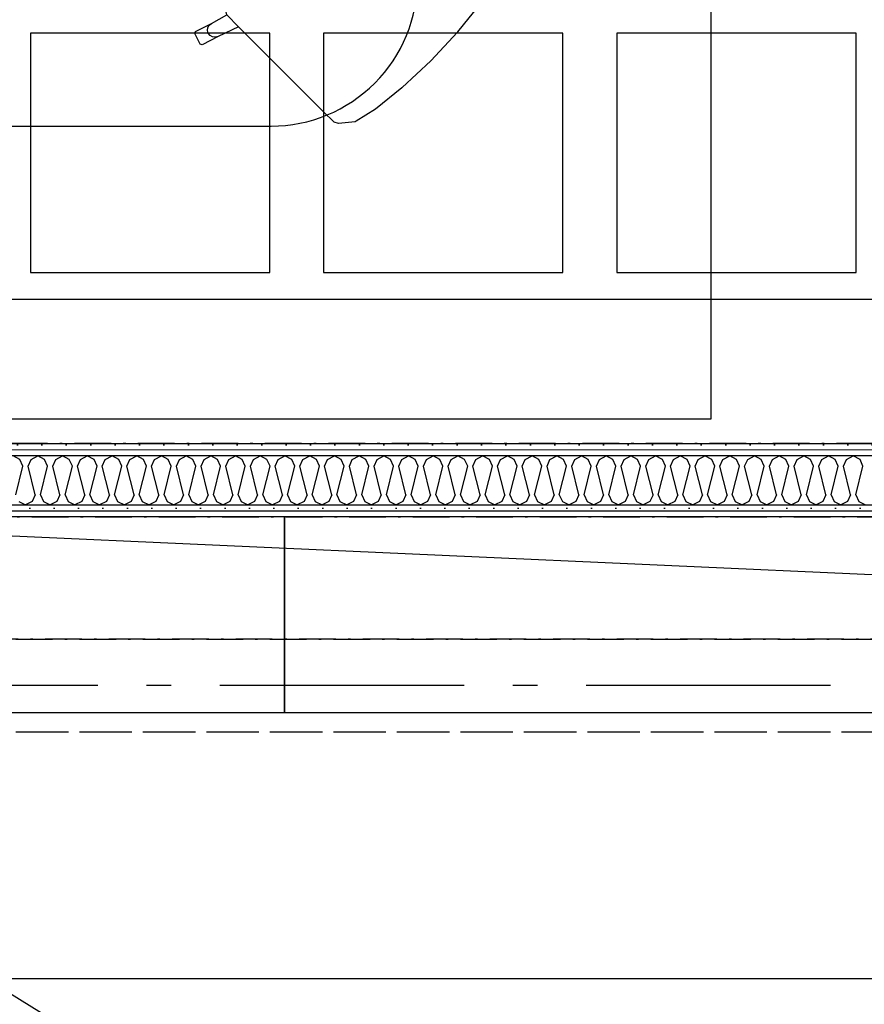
# Model space of a CAD drawing. Header units: millimetres. Extents: x -117798 to 93698, y -182207 to 252400.
# Tile 225 of 256: x -74120 to -72391, y -9069 to -7054. Entities that reach past the tile are written whole.
import ezdxf
from ezdxf.enums import TextEntityAlignment as Align

# ---------------------------------------------------------------- set-up
doc = ezdxf.new("R2010")
doc.units = ezdxf.units.MM
doc.header["$LTSCALE"] = 0.5
doc.header["$MEASUREMENT"] = 0
for name, pattern in [('Akselinje', [1500, 1000, -200, 100, -200]), ('Over snittplan', [260, 150, -50, 10, -50]), ('PLINE', [0]), ('Prikk & stiplet', [1340.555525, 705.555534, -352.777767, 0, -282.222223])]:
    doc.linetypes.add(name, pattern=pattern)
for name, color, linetype in [('223- Bjelker', 7, 'Continuous'), ('242- Ikke-bærende innervegger (Skravur)(Nye konstruksjoner)', 7, 'Continuous'), ('242- Ikke-bærende innervegger(Nye konstruksjoner)', 7, 'Continuous'), ('256- Faste himlinger og overflatebehandling(Nye konstruksjoner)', 7, 'Continuous'), ('68-- Inventar (løst)(Nye konstruksjoner)', 7, 'Continuous'), ('82-- Modullinjer', 7, 'Continuous'), ('852- Snittmarkør', 7, 'Continuous'), ('862- M___Nettoareal(Nye konstruksjoner)', 7, 'Continuous'), ('862- M___Nettoareal(Polylinje)(Nye konstruksjoner)', 7, 'Continuous'), ('862- M___Nettoareal(Tekst)(Nye konstruksjoner)', 7, 'Continuous')]:
    doc.layers.add(name, color=color, linetype=linetype)
doc.layers.add('236- Innvendig kledning og overflate(Nye konstruksjoner)', color=7, linetype='Continuous', lineweight=0)
doc.styles.add('GENERATED_STYLE_1', font='arial.ttf')
doc.styles.add('GENERATED_STYLE_4', font='arial.ttf')
pattern_1 = [(180, (0, 0), (0, 86.60254), [0, -50]), (180, (-25, -43.3), (0, 86.60254), [0, -50])]

# ---------------------------------------------------------------- blocks, each defined once
blk = doc.blocks.new('Ass. rektor_A-206_7', base_point=(-72363.5, -6335.8))
at = {"layer": '862- M___Nettoareal(Polylinje)(Nye konstruksjoner)', "linetype": 'PLINE', "flags": 128}
blk.add_lwpolyline([(-75005.7, -4916.9), (-75005.7, -7921.9), (-70943.2, -7921.9), (-70943.2, -4891.9), (-74818.2, -4891.9), (-74818.2, -4916.9)], close=True, dxfattribs=at)
at = {"layer": '862- M___Nettoareal(Tekst)(Nye konstruksjoner)', "style": 'GENERATED_STYLE_1'}
for tag, height, p in [('DUMMY_862', 150, (-71387.7, -5657.8)), ('ROOM_NAME', 150, (-71387.7, -6675.1)), ('DUMMY_861', 100, (-71544.9, -6274.9)), ('ROOM_NUMBER', 100, (-71544.9, -6663.7)), ('DUMMY_863', 100, (-71152, -6640.9))]:
    blk.add_attdef(tag, text='', height=height, rotation=90, dxfattribs=at).set_placement(p, align=Align.TOP_LEFT)
blk = doc.blocks.new('Rektor_A-205_21', base_point=(-72026, -9444.1))
at = {"layer": '862- M___Nettoareal(Polylinje)(Nye konstruksjoner)', "linetype": 'PLINE', "flags": 128}
blk.add_lwpolyline([(-75005.7, -8071.9), (-75005.7, -8316.9), (-74818.2, -8316.9), (-74818.2, -8516.9), (-75005.7, -8516.9), (-75005.7, -11916.9), (-74818.2, -11916.9), (-74818.2, -11954.4), (-69443.2, -11954.4), (-69443.2, -8071.9)], close=True, dxfattribs=at)
at = {"layer": '862- M___Nettoareal(Tekst)(Nye konstruksjoner)', "style": 'GENERATED_STYLE_1'}
for tag, height, p in [('DUMMY_862', 150, (-72143.9, -9141.2)), ('ROOM_NAME', 150, (-72143.9, -9781.4)), ('DUMMY_861', 100, (-72301, -9381.1)), ('ROOM_NUMBER', 100, (-72301, -9769.9)), ('DUMMY_863', 100, (-71908.2, -9747.1))]:
    blk.add_attdef(tag, text='', height=height, rotation=90, dxfattribs=at).set_placement(p, align=Align.TOP_LEFT)
blk = doc.blocks.new('*X475')
at = {"layer": '242- Ikke-bærende innervegger (Skravur)(Nye konstruksjoner)', "linetype": 'PLINE'}
for p, q in [((-74119.9, -7954.6), (-74133.8, -7946.9)), ((-74113.8, -7968.2), (-74119.9, -7954.6)), ((-74103.2, -7968.2), (-74097, -7954.6)), ((-74097, -7954.6), (-74083.2, -7946.9)), ((-74069.4, -7954.6), (-74083.2, -7946.9)), ((-74063.2, -7968.2), (-74069.4, -7954.6)), ((-74052.6, -7968.2), (-74046.4, -7954.6)), ((-74046.4, -7954.6), (-74032.6, -7946.9)), ((-74018.8, -7954.6), (-74032.6, -7946.9)), ((-74012.6, -7968.2), (-74018.8, -7954.6)), ((-74002, -7968.2), (-73995.8, -7954.6)), ((-73995.8, -7954.6), (-73982, -7946.9)), ((-73968.2, -7954.6), (-73982, -7946.9)), ((-73962, -7968.2), (-73968.2, -7954.6)), ((-73951.4, -7968.2), (-73945.2, -7954.6)), ((-73945.2, -7954.6), (-73931.4, -7946.9)), ((-73917.6, -7954.6), (-73931.4, -7946.9)), ((-73911.4, -7968.2), (-73917.6, -7954.6)), ((-73900.8, -7968.2), (-73894.6, -7954.6)), ((-73894.6, -7954.6), (-73880.8, -7946.9)), ((-73867, -7954.6), (-73880.8, -7946.9)), ((-73860.9, -7968.2), (-73867, -7954.6)), ((-73850.2, -7968.2), (-73844.1, -7954.6)), ((-73844.1, -7954.6), (-73830.2, -7946.9)), ((-73816.4, -7954.6), (-73830.2, -7946.9)), ((-73810.3, -7968.2), (-73816.4, -7954.6)), ((-73799.6, -7968.2), (-73793.5, -7954.6)), ((-73793.5, -7954.6), (-73779.7, -7946.9)), ((-73765.8, -7954.6), (-73779.7, -7946.9)), ((-73759.7, -7968.2), (-73765.8, -7954.6)), ((-73749.1, -7968.2), (-73742.9, -7954.6)), ((-73742.9, -7954.6), (-73729.1, -7946.9)), ((-73715.3, -7954.6), (-73729.1, -7946.9)), ((-73709.1, -7968.2), (-73715.3, -7954.6)), ((-73698.5, -7968.2), (-73692.3, -7954.6)), ((-73692.3, -7954.6), (-73678.5, -7946.9)), ((-73664.7, -7954.6), (-73678.5, -7946.9)), ((-73658.5, -7968.2), (-73664.7, -7954.6)), ((-73647.9, -7968.2), (-73641.7, -7954.6)), ((-73641.7, -7954.6), (-73627.9, -7946.9)), ((-73614.1, -7954.6), (-73627.9, -7946.9)), ((-73607.9, -7968.2), (-73614.1, -7954.6)), ((-73597.3, -7968.2), (-73591.1, -7954.6)), ((-73591.1, -7954.6), (-73577.3, -7946.9)), ((-73563.5, -7954.6), (-73577.3, -7946.9)), ((-73557.3, -7968.2), (-73563.5, -7954.6)), ((-73546.7, -7968.2), (-73540.5, -7954.6)), ((-73540.5, -7954.6), (-73526.7, -7946.9)), ((-73512.9, -7954.6), (-73526.7, -7946.9)), ((-73506.7, -7968.2), (-73512.9, -7954.6)), ((-73496.1, -7968.2), (-73490, -7954.6)), ((-73490, -7954.6), (-73476.1, -7946.9)), ((-73462.3, -7954.6), (-73476.1, -7946.9)), ((-73456.2, -7968.2), (-73462.3, -7954.6)), ((-73445.5, -7968.2), (-73439.4, -7954.6)), ((-73439.4, -7954.6), (-73425.6, -7946.9)), ((-73411.7, -7954.6), (-73425.6, -7946.9)), ((-73405.6, -7968.2), (-73411.7, -7954.6)), ((-73394.9, -7968.2), (-73388.8, -7954.6)), ((-73388.8, -7954.6), (-73375, -7946.9)), ((-73361.2, -7954.6), (-73375, -7946.9)), ((-73355, -7968.2), (-73361.2, -7954.6)), ((-73344.4, -7968.2), (-73338.2, -7954.6)), ((-73338.2, -7954.6), (-73324.4, -7946.9)), ((-73310.6, -7954.6), (-73324.4, -7946.9)), ((-73304.4, -7968.2), (-73310.6, -7954.6)), ((-73293.8, -7968.2), (-73287.6, -7954.6)), ((-73287.6, -7954.6), (-73273.8, -7946.9)), ((-73260, -7954.6), (-73273.8, -7946.9)), ((-73253.8, -7968.2), (-73260, -7954.6)), ((-73243.2, -7968.2), (-73237, -7954.6)), ((-73237, -7954.6), (-73223.2, -7946.9)), ((-73209.4, -7954.6), (-73223.2, -7946.9)), ((-73203.2, -7968.2), (-73209.4, -7954.6)), ((-73192.6, -7968.2), (-73186.4, -7954.6)), ((-73186.4, -7954.6), (-73172.6, -7946.9)), ((-73158.8, -7954.6), (-73172.6, -7946.9)), ((-73152.6, -7968.2), (-73158.8, -7954.6)), ((-73142, -7968.2), (-73135.9, -7954.6)), ((-73135.9, -7954.6), (-73122, -7946.9)), ((-73108.2, -7954.6), (-73122, -7946.9)), ((-73102.1, -7968.2), (-73108.2, -7954.6)), ((-73091.4, -7968.2), (-73085.3, -7954.6)), ((-73085.3, -7954.6), (-73071.5, -7946.9)), ((-73057.6, -7954.6), (-73071.5, -7946.9)), ((-73051.5, -7968.2), (-73057.6, -7954.6)), ((-73040.8, -7968.2), (-73034.7, -7954.6)), ((-73034.7, -7954.6), (-73020.9, -7946.9)), ((-73007.1, -7954.6), (-73020.9, -7946.9)), ((-73000.9, -7968.2), (-73007.1, -7954.6)), ((-72990.3, -7968.2), (-72984.1, -7954.6)), ((-72984.1, -7954.6), (-72970.3, -7946.9)), ((-72956.5, -7954.6), (-72970.3, -7946.9)), ((-72950.3, -7968.2), (-72956.5, -7954.6)), ((-72939.7, -7968.2), (-72933.5, -7954.6)), ((-72933.5, -7954.6), (-72919.7, -7946.9)), ((-72905.9, -7954.6), (-72919.7, -7946.9)), ((-72899.7, -7968.2), (-72905.9, -7954.6)), ((-72889.1, -7968.2), (-72882.9, -7954.6)), ((-72882.9, -7954.6), (-72869.1, -7946.9)), ((-72855.3, -7954.6), (-72869.1, -7946.9)), ((-72849.1, -7968.2), (-72855.3, -7954.6)), ((-72838.5, -7968.2), (-72832.3, -7954.6)), ((-72832.3, -7954.6), (-72818.5, -7946.9)), ((-72804.7, -7954.6), (-72818.5, -7946.9)), ((-72798.5, -7968.2), (-72804.7, -7954.6)), ((-72787.9, -7968.2), (-72781.8, -7954.6)), ((-72781.8, -7954.6), (-72767.9, -7946.9)), ((-72754.1, -7954.6), (-72767.9, -7946.9)), ((-72748, -7968.2), (-72754.1, -7954.6)), ((-72737.3, -7968.2), (-72731.2, -7954.6)), ((-72731.2, -7954.6), (-72717.4, -7946.9)), ((-72703.5, -7954.6), (-72717.4, -7946.9)), ((-72697.4, -7968.2), (-72703.5, -7954.6)), ((-72686.7, -7968.2), (-72680.6, -7954.6)), ((-72680.6, -7954.6), (-72666.8, -7946.9)), ((-72653, -7954.6), (-72666.8, -7946.9)), ((-72646.8, -7968.2), (-72653, -7954.6)), ((-72636.2, -7968.2), (-72630, -7954.6)), ((-72630, -7954.6), (-72616.2, -7946.9)), ((-72602.4, -7954.6), (-72616.2, -7946.9)), ((-72596.2, -7968.2), (-72602.4, -7954.6)), ((-72585.6, -7968.2), (-72579.4, -7954.6)), ((-72579.4, -7954.6), (-72565.6, -7946.9)), ((-72551.8, -7954.6), (-72565.6, -7946.9)), ((-72545.6, -7968.2), (-72551.8, -7954.6)), ((-72535, -7968.2), (-72528.8, -7954.6)), ((-72528.8, -7954.6), (-72515, -7946.9)), ((-72501.2, -7954.6), (-72515, -7946.9)), ((-72495, -7968.2), (-72501.2, -7954.6)), ((-72484.4, -7968.2), (-72478.2, -7954.6)), ((-72478.2, -7954.6), (-72464.4, -7946.9)), ((-72450.6, -7954.6), (-72464.4, -7946.9)), ((-72444.4, -7968.2), (-72450.6, -7954.6)), ((-72433.8, -7968.2), (-72427.7, -7954.6)), ((-72427.7, -7954.6), (-72413.8, -7946.9)), ((-72400, -7954.6), (-72413.8, -7946.9)), ((-72393.9, -7968.2), (-72400, -7954.6)), ((-74128.4, -8026.8), (-74113.8, -7968.2)), ((-74088.5, -8026.8), (-74103.2, -7968.2)), ((-74077.9, -8026.8), (-74063.2, -7968.2)), ((-74037.9, -8026.8), (-74052.6, -7968.2)), ((-74027.3, -8026.8), (-74012.6, -7968.2)), ((-73987.3, -8026.8), (-74002, -7968.2)), ((-73976.7, -8026.8), (-73962, -7968.2)), ((-73936.7, -8026.8), (-73951.4, -7968.2)), ((-73926.1, -8026.8), (-73911.4, -7968.2)), ((-73886.1, -8026.8), (-73900.8, -7968.2)), ((-73875.5, -8026.8), (-73860.9, -7968.2)), ((-73835.6, -8026.8), (-73850.2, -7968.2)), ((-73824.9, -8026.8), (-73810.3, -7968.2)), ((-73785, -8026.8), (-73799.6, -7968.2)), ((-73774.3, -8026.8), (-73759.7, -7968.2)), ((-73734.4, -8026.8), (-73749.1, -7968.2)), ((-73723.8, -8026.8), (-73709.1, -7968.2)), ((-73683.8, -8026.8), (-73698.5, -7968.2)), ((-73673.2, -8026.8), (-73658.5, -7968.2)), ((-73633.2, -8026.8), (-73647.9, -7968.2)), ((-73622.6, -8026.8), (-73607.9, -7968.2)), ((-73582.6, -8026.8), (-73597.3, -7968.2)), ((-73572, -8026.8), (-73557.3, -7968.2)), ((-73532, -8026.8), (-73546.7, -7968.2)), ((-73521.4, -8026.8), (-73506.7, -7968.2)), ((-73481.5, -8026.8), (-73496.1, -7968.2)), ((-73470.8, -8026.8), (-73456.2, -7968.2)), ((-73430.9, -8026.8), (-73445.5, -7968.2)), ((-73420.2, -8026.8), (-73405.6, -7968.2)), ((-73380.3, -8026.8), (-73394.9, -7968.2)), ((-73369.7, -8026.8), (-73355, -7968.2)), ((-73329.7, -8026.8), (-73344.4, -7968.2)), ((-73319.1, -8026.8), (-73304.4, -7968.2)), ((-73279.1, -8026.8), (-73293.8, -7968.2)), ((-73268.5, -8026.8), (-73253.8, -7968.2)), ((-73228.5, -8026.8), (-73243.2, -7968.2)), ((-73217.9, -8026.8), (-73203.2, -7968.2)), ((-73177.9, -8026.8), (-73192.6, -7968.2)), ((-73167.3, -8026.8), (-73152.6, -7968.2)), ((-73127.4, -8026.8), (-73142, -7968.2)), ((-73116.7, -8026.8), (-73102.1, -7968.2)), ((-73076.8, -8026.8), (-73091.4, -7968.2)), ((-73066.1, -8026.8), (-73051.5, -7968.2)), ((-73026.2, -8026.8), (-73040.8, -7968.2)), ((-73015.6, -8026.8), (-73000.9, -7968.2)), ((-72975.6, -8026.8), (-72990.3, -7968.2)), ((-72965, -8026.8), (-72950.3, -7968.2)), ((-72925, -8026.8), (-72939.7, -7968.2)), ((-72914.4, -8026.8), (-72899.7, -7968.2)), ((-72874.4, -8026.8), (-72889.1, -7968.2)), ((-72863.8, -8026.8), (-72849.1, -7968.2)), ((-72823.8, -8026.8), (-72838.5, -7968.2)), ((-72813.2, -8026.8), (-72798.5, -7968.2)), ((-72773.3, -8026.8), (-72787.9, -7968.2)), ((-72762.6, -8026.8), (-72748, -7968.2)), ((-72722.7, -8026.8), (-72737.3, -7968.2)), ((-72712, -8026.8), (-72697.4, -7968.2)), ((-72672.1, -8026.8), (-72686.7, -7968.2)), ((-72661.5, -8026.8), (-72646.8, -7968.2)), ((-72621.5, -8026.8), (-72636.2, -7968.2)), ((-72610.9, -8026.8), (-72596.2, -7968.2)), ((-72570.9, -8026.8), (-72585.6, -7968.2)), ((-72560.3, -8026.8), (-72545.6, -7968.2)), ((-72520.3, -8026.8), (-72535, -7968.2)), ((-72509.7, -8026.8), (-72495, -7968.2)), ((-72469.7, -8026.8), (-72484.4, -7968.2)), ((-72459.1, -8026.8), (-72444.4, -7968.2)), ((-72419.2, -8026.8), (-72433.8, -7968.2)), ((-72408.5, -8026.8), (-72393.9, -7968.2)), ((-74122.3, -8040.4), (-74108.5, -8046.9)), ((-74094.7, -8040.4), (-74108.5, -8046.9)), ((-74088.5, -8026.8), (-74094.7, -8040.4)), ((-74077.9, -8026.8), (-74071.7, -8040.4)), ((-74071.7, -8040.4), (-74057.9, -8046.9)), ((-74044.1, -8040.4), (-74057.9, -8046.9)), ((-74037.9, -8026.8), (-74044.1, -8040.4)), ((-74027.3, -8026.8), (-74021.1, -8040.4)), ((-74021.1, -8040.4), (-74007.3, -8046.9)), ((-73993.5, -8040.4), (-74007.3, -8046.9)), ((-73987.3, -8026.8), (-73993.5, -8040.4)), ((-73976.7, -8026.8), (-73970.5, -8040.4)), ((-73970.5, -8040.4), (-73956.7, -8046.9)), ((-73942.9, -8040.4), (-73956.7, -8046.9)), ((-73936.7, -8026.8), (-73942.9, -8040.4)), ((-73926.1, -8026.8), (-73919.9, -8040.4)), ((-73919.9, -8040.4), (-73906.1, -8046.9)), ((-73892.3, -8040.4), (-73906.1, -8046.9)), ((-73886.1, -8026.8), (-73892.3, -8040.4)), ((-73875.5, -8026.8), (-73869.4, -8040.4)), ((-73869.4, -8040.4), (-73855.5, -8046.9)), ((-73841.7, -8040.4), (-73855.5, -8046.9)), ((-73835.6, -8026.8), (-73841.7, -8040.4)), ((-73824.9, -8026.8), (-73818.8, -8040.4)), ((-73818.8, -8040.4), (-73805, -8046.9)), ((-73791.1, -8040.4), (-73805, -8046.9)), ((-73785, -8026.8), (-73791.1, -8040.4)), ((-73774.3, -8026.8), (-73768.2, -8040.4)), ((-73768.2, -8040.4), (-73754.4, -8046.9)), ((-73740.6, -8040.4), (-73754.4, -8046.9)), ((-73734.4, -8026.8), (-73740.6, -8040.4)), ((-73723.8, -8026.8), (-73717.6, -8040.4)), ((-73717.6, -8040.4), (-73703.8, -8046.9)), ((-73690, -8040.4), (-73703.8, -8046.9)), ((-73683.8, -8026.8), (-73690, -8040.4)), ((-73673.2, -8026.8), (-73667, -8040.4)), ((-73667, -8040.4), (-73653.2, -8046.9)), ((-73639.4, -8040.4), (-73653.2, -8046.9)), ((-73633.2, -8026.8), (-73639.4, -8040.4)), ((-73622.6, -8026.8), (-73616.4, -8040.4)), ((-73616.4, -8040.4), (-73602.6, -8046.9)), ((-73588.8, -8040.4), (-73602.6, -8046.9)), ((-73582.6, -8026.8), (-73588.8, -8040.4)), ((-73572, -8026.8), (-73565.8, -8040.4)), ((-73565.8, -8040.4), (-73552, -8046.9)), ((-73538.2, -8040.4), (-73552, -8046.9)), ((-73532, -8026.8), (-73538.2, -8040.4)), ((-73521.4, -8026.8), (-73515.2, -8040.4)), ((-73515.2, -8040.4), (-73501.4, -8046.9)), ((-73487.6, -8040.4), (-73501.4, -8046.9)), ((-73481.5, -8026.8), (-73487.6, -8040.4)), ((-73470.8, -8026.8), (-73464.7, -8040.4)), ((-73464.7, -8040.4), (-73450.8, -8046.9)), ((-73437, -8040.4), (-73450.8, -8046.9)), ((-73430.9, -8026.8), (-73437, -8040.4)), ((-73420.2, -8026.8), (-73414.1, -8040.4)), ((-73414.1, -8040.4), (-73400.3, -8046.9)), ((-73386.4, -8040.4), (-73400.3, -8046.9)), ((-73380.3, -8026.8), (-73386.4, -8040.4)), ((-73369.7, -8026.8), (-73363.5, -8040.4)), ((-73363.5, -8040.4), (-73349.7, -8046.9)), ((-73335.9, -8040.4), (-73349.7, -8046.9)), ((-73329.7, -8026.8), (-73335.9, -8040.4)), ((-73319.1, -8026.8), (-73312.9, -8040.4)), ((-73312.9, -8040.4), (-73299.1, -8046.9)), ((-73285.3, -8040.4), (-73299.1, -8046.9)), ((-73279.1, -8026.8), (-73285.3, -8040.4)), ((-73268.5, -8026.8), (-73262.3, -8040.4)), ((-73262.3, -8040.4), (-73248.5, -8046.9)), ((-73234.7, -8040.4), (-73248.5, -8046.9)), ((-73228.5, -8026.8), (-73234.7, -8040.4)), ((-73217.9, -8026.8), (-73211.7, -8040.4)), ((-73211.7, -8040.4), (-73197.9, -8046.9)), ((-73184.1, -8040.4), (-73197.9, -8046.9)), ((-73177.9, -8026.8), (-73184.1, -8040.4)), ((-73167.3, -8026.8), (-73161.1, -8040.4)), ((-73161.1, -8040.4), (-73147.3, -8046.9)), ((-73133.5, -8040.4), (-73147.3, -8046.9)), ((-73127.4, -8026.8), (-73133.5, -8040.4)), ((-73116.7, -8026.8), (-73110.6, -8040.4)), ((-73110.6, -8040.4), (-73096.7, -8046.9)), ((-73082.9, -8040.4), (-73096.7, -8046.9)), ((-73076.8, -8026.8), (-73082.9, -8040.4)), ((-73066.1, -8026.8), (-73060, -8040.4)), ((-73060, -8040.4), (-73046.2, -8046.9)), ((-73032.3, -8040.4), (-73046.2, -8046.9)), ((-73026.2, -8026.8), (-73032.3, -8040.4)), ((-73015.6, -8026.8), (-73009.4, -8040.4)), ((-73009.4, -8040.4), (-72995.6, -8046.9)), ((-72981.8, -8040.4), (-72995.6, -8046.9)), ((-72975.6, -8026.8), (-72981.8, -8040.4)), ((-72965, -8026.8), (-72958.8, -8040.4)), ((-72958.8, -8040.4), (-72945, -8046.9)), ((-72931.2, -8040.4), (-72945, -8046.9)), ((-72925, -8026.8), (-72931.2, -8040.4)), ((-72914.4, -8026.8), (-72908.2, -8040.4)), ((-72908.2, -8040.4), (-72894.4, -8046.9)), ((-72880.6, -8040.4), (-72894.4, -8046.9)), ((-72874.4, -8026.8), (-72880.6, -8040.4)), ((-72863.8, -8026.8), (-72857.6, -8040.4)), ((-72857.6, -8040.4), (-72843.8, -8046.9)), ((-72830, -8040.4), (-72843.8, -8046.9)), ((-72823.8, -8026.8), (-72830, -8040.4)), ((-72813.2, -8026.8), (-72807, -8040.4)), ((-72807, -8040.4), (-72793.2, -8046.9)), ((-72779.4, -8040.4), (-72793.2, -8046.9)), ((-72773.3, -8026.8), (-72779.4, -8040.4)), ((-72762.6, -8026.8), (-72756.5, -8040.4)), ((-72756.5, -8040.4), (-72742.6, -8046.9)), ((-72728.8, -8040.4), (-72742.6, -8046.9)), ((-72722.7, -8026.8), (-72728.8, -8040.4)), ((-72712, -8026.8), (-72705.9, -8040.4)), ((-72705.9, -8040.4), (-72692.1, -8046.9)), ((-72678.2, -8040.4), (-72692.1, -8046.9)), ((-72672.1, -8026.8), (-72678.2, -8040.4)), ((-72661.5, -8026.8), (-72655.3, -8040.4)), ((-72655.3, -8040.4), (-72641.5, -8046.9)), ((-72627.7, -8040.4), (-72641.5, -8046.9)), ((-72621.5, -8026.8), (-72627.7, -8040.4)), ((-72610.9, -8026.8), (-72604.7, -8040.4)), ((-72604.7, -8040.4), (-72590.9, -8046.9)), ((-72577.1, -8040.4), (-72590.9, -8046.9)), ((-72570.9, -8026.8), (-72577.1, -8040.4)), ((-72560.3, -8026.8), (-72554.1, -8040.4)), ((-72554.1, -8040.4), (-72540.3, -8046.9)), ((-72526.5, -8040.4), (-72540.3, -8046.9)), ((-72520.3, -8026.8), (-72526.5, -8040.4)), ((-72509.7, -8026.8), (-72503.5, -8040.4)), ((-72503.5, -8040.4), (-72489.7, -8046.9)), ((-72475.9, -8040.4), (-72489.7, -8046.9)), ((-72469.7, -8026.8), (-72475.9, -8040.4)), ((-72459.1, -8026.8), (-72452.9, -8040.4)), ((-72452.9, -8040.4), (-72439.1, -8046.9)), ((-72425.3, -8040.4), (-72439.1, -8046.9)), ((-72419.2, -8026.8), (-72425.3, -8040.4)), ((-72408.5, -8026.8), (-72402.4, -8040.4)), ((-72402.4, -8040.4), (-72388.5, -8046.9))]:
    blk.add_line(p, q, dxfattribs=at)
blk = doc.blocks.new('Reol fleksibel[112]', base_point=(-74818.2, -8471.9))
at = {"layer": '68-- Inventar (løst)(Nye konstruksjoner)', "linetype": 'PLINE', "flags": 128}
blk.add_lwpolyline([(-74818.2, -8471.9), (-73578.2, -8471.9), (-73578.2, -8071.9), (-74818.2, -8071.9)], close=True, dxfattribs=at)
blk = doc.blocks.new('Reol fleksibel[115]', base_point=(-73578.2, -8471.9))
at = {"layer": '68-- Inventar (løst)(Nye konstruksjoner)', "linetype": 'PLINE', "flags": 128}
blk.add_lwpolyline([(-73578.2, -8471.9), (-72338.2, -8471.9), (-72338.2, -8071.9), (-73578.2, -8071.9)], close=True, dxfattribs=at)
blk = doc.blocks.new('Kontorlayout enkel[124]', base_point=(-72705.7, -7871.9))
at = {"layer": '68-- Inventar (løst)(Nye konstruksjoner)', "linetype": 'PLINE'}
for p, q in [((-73474.2, -6649), (-73510.3, -6656.8)), ((-73457.4, -6650.9), (-73474.2, -6649)), ((-73529.5, -6665.8), (-73551.2, -6680.7)), ((-73510.3, -6656.8), (-73529.5, -6665.8)), ((-73519.9, -6678.4), (-73501.1, -6668.4)), ((-73501.1, -6668.4), (-73486.3, -6664.5)), ((-73486.3, -6664.5), (-73470.9, -6663.4)), ((-73470.9, -6663.4), (-73460.2, -6661.3)), ((-73460.2, -6661.3), (-73452.1, -6660.6)), ((-73429.5, -6674.1), (-73457.4, -6650.9)), ((-73452.1, -6660.6), (-73447.6, -6659.8)), ((-73338.2, -6656.1), (-73355.2, -6689.2)), ((-73334.1, -6654.8), (-73338.2, -6656.1)), ((-73312.8, -6665.6), (-73334.1, -6654.8)), ((-73328.4, -6702.7), (-73311.5, -6669.6)), ((-73311.5, -6669.6), (-73312.8, -6665.6)), ((-73551.2, -6680.7), (-73607.9, -6727.5)), ((-73541.7, -6693.2), (-73519.9, -6678.4)), ((-73436.1, -6701.3), (-73426.1, -6687)), ((-73426.1, -6687), (-73429.5, -6674.1)), ((-73355.2, -6689.2), (-73372.5, -6720.2)), ((-73351.5, -6684.6), (-73355.2, -6689.2)), ((-73346.4, -6681.7), (-73351.5, -6684.6)), ((-73340.5, -6681), (-73346.4, -6681.7)), ((-73334.9, -6682.5), (-73340.5, -6681)), ((-73330.3, -6686.1), (-73334.9, -6682.5)), ((-73327.5, -6691.2), (-73330.3, -6686.1)), ((-73565.5, -6711.8), (-73541.7, -6693.2)), ((-73458.4, -6720), (-73436.1, -6701.3)), ((-73348, -6744.5), (-73328.4, -6702.7)), ((-73328.4, -6702.7), (-73326.8, -6697.1)), ((-73326.8, -6697.1), (-73327.5, -6691.2)), ((-73704.5, -6729.4), (-73695.9, -6720.8)), ((-73704.5, -6733.6), (-73704.5, -6729.4)), ((-73687.4, -6712.3), (-73695.9, -6720.8)), ((-73683.1, -6712.3), (-73687.4, -6712.3)), ((-73657, -6738.3), (-73683.1, -6712.3)), ((-73607.9, -6727.5), (-73650.1, -6766.6)), ((-73590.3, -6733), (-73565.5, -6711.8)), ((-73456.4, -6731.1), (-73520.2, -6772.4)), ((-73494.6, -6747.9), (-73458.4, -6720)), ((-73404.4, -6712.8), (-73456.4, -6731.1)), ((-73372.5, -6720.2), (-73404.4, -6712.8)), ((-73372.2, -6720.2), (-73372.5, -6720.2)), ((-73372.2, -6720.2), (-73348, -6744.5)), ((-73678.4, -6759.7), (-73704.5, -6733.6)), ((-73682.7, -6749.1), (-73681.6, -6743.3)), ((-73681.6, -6754.8), (-73682.7, -6749.1)), ((-73681.6, -6743.3), (-73678.3, -6738.4)), ((-73673.4, -6735.2), (-73678.3, -6738.4)), ((-73667.6, -6734), (-73673.4, -6735.2)), ((-73661.9, -6735.1), (-73667.6, -6734)), ((-73657, -6738.3), (-73661.9, -6735.1)), ((-73620.5, -6772.3), (-73657, -6738.3)), ((-73596.9, -6748.7), (-73620.5, -6772.3)), ((-73614.9, -6755.5), (-73590.3, -6733)), ((-73575.7, -6769.8), (-73596.9, -6748.7)), ((-73533.9, -6780.6), (-73494.6, -6747.9)), ((-73200.2, -6892.3), (-73348, -6744.5)), ((-73689.2, -6808.8), (-73650.1, -6766.6)), ((-73678.4, -6759.7), (-73681.6, -6754.8)), ((-73644.4, -6796.2), (-73678.4, -6759.7)), ((-73638.4, -6778.3), (-73614.9, -6755.5)), ((-73548.4, -6797.2), (-73575.7, -6769.8)), ((-73638.4, -6778.3), (-73661.2, -6801.8)), ((-73644.4, -6796.2), (-73632.5, -6784.3)), ((-73620.5, -6772.3), (-73632.5, -6784.3)), ((-73586.7, -6830.1), (-73533.9, -6780.6)), ((-73520.2, -6772.4), (-73548.4, -6797.2)), ((-73736.1, -6865.5), (-73689.2, -6808.8)), ((-73661.2, -6801.8), (-73683.8, -6826.4)), ((-73668, -6819.9), (-73644.4, -6796.2)), ((-73548.4, -6797.2), (-73586.2, -6830.5)), ((-73683.8, -6826.4), (-73704.9, -6851.2)), ((-73646.9, -6841), (-73668, -6819.9)), ((-73586.7, -6830.1), (-73636.1, -6882.8)), ((-73619.5, -6868.4), (-73586.2, -6830.5)), ((-73704.9, -6851.2), (-73723.5, -6875)), ((-73619.5, -6868.4), (-73646.9, -6841)), ((-73751, -6887.2), (-73736.1, -6865.5)), ((-73644.3, -6896.5), (-73619.5, -6868.4)), ((-73759.9, -6906.4), (-73751, -6887.2)), ((-73723.5, -6875), (-73738.3, -6896.8)), ((-73636.1, -6882.8), (-73668.9, -6922.1)), ((-73767.7, -6942.6), (-73759.9, -6906.4)), ((-73738.3, -6896.8), (-73748.3, -6915.7)), ((-73685.7, -6960.4), (-73644.3, -6896.5)), ((-73174.7, -6917.8), (-73200.2, -6892.3)), ((-73752.2, -6930.4), (-73753.4, -6945.8)), ((-73748.3, -6915.7), (-73752.2, -6930.4)), ((-73668.9, -6922.1), (-73696.8, -6958.3)), ((-73152.7, -6939.8), (-73174.7, -6917.8)), ((-73765.8, -6959.3), (-73767.7, -6942.6)), ((-73753.4, -6945.8), (-73755.4, -6956.6)), ((-73153.8, -6983), (-73149.8, -6949.1)), ((-73149.8, -6949.1), (-73152.7, -6939.8)), ((-73742.6, -6987.2), (-73765.8, -6959.3)), ((-73756.2, -6964.6), (-73757, -6969.1)), ((-73755.4, -6956.6), (-73756.2, -6964.6)), ((-73696.8, -6958.3), (-73715.4, -6980.6)), ((-73704, -7012.3), (-73685.7, -6960.4)), ((-73729.7, -6990.6), (-73742.6, -6987.2)), ((-73715.4, -6980.6), (-73729.7, -6990.6)), ((-73179.6, -7025.2), (-73154.7, -6985.1)), ((-73154.7, -6985.1), (-73153.8, -6983)), ((-73696.5, -7044.3), (-73704, -7012.3)), ((-73223.2, -7078.8), (-73179.6, -7025.2)), ((-73727.5, -7061.6), (-73696.5, -7044.3)), ((-73696.5, -7044.5), (-73696.5, -7044.3)), ((-73696.5, -7044.5), (-73672.3, -7068.7)), ((-73760.6, -7078.6), (-73727.5, -7061.6)), ((-73735.8, -7076.2), (-73735.1, -7070.4)), ((-73735.1, -7070.4), (-73732.2, -7065.2)), ((-73732.2, -7065.2), (-73727.5, -7061.6)), ((-73672.3, -7068.7), (-73714, -7088.3)), ((-73524.4, -7216.6), (-73672.3, -7068.7)), ((-73762, -7082.6), (-73760.6, -7078.6)), ((-73751.2, -7104), (-73762, -7082.6)), ((-73714, -7088.3), (-73747.1, -7105.3)), ((-73734.2, -7081.8), (-73735.8, -7076.2)), ((-73730.6, -7086.4), (-73734.2, -7081.8)), ((-73725.5, -7089.2), (-73730.6, -7086.4)), ((-73719.7, -7089.9), (-73725.5, -7089.2)), ((-73714, -7088.3), (-73719.7, -7089.9)), ((-73278.7, -7138), (-73223.9, -7079.7)), ((-73223.9, -7079.7), (-73223.2, -7078.8)), ((-73747.1, -7105.3), (-73751.2, -7104)), ((-73278.7, -7138), (-73337.1, -7192.8)), ((-73337.9, -7193.5), (-73391.6, -7237.1)), ((-73337.1, -7192.8), (-73337.9, -7193.5)), ((-73498.9, -7242.1), (-73524.4, -7216.6)), ((-73476.9, -7264), (-73498.9, -7242.1)), ((-73391.6, -7237.1), (-73431.6, -7262)), ((-73467.6, -7266.9), (-73476.9, -7264)), ((-73433.7, -7262.9), (-73467.6, -7266.9)), ((-73431.6, -7262), (-73433.7, -7262.9))]:
    blk.add_line(p, q, dxfattribs=at)
at = {"layer": '68-- Inventar (løst)(Nye konstruksjoner)', "linetype": 'PLINE', "flags": 128}
blk.add_lwpolyline([(-72705.7, -7871.9), (-74955.7, -7871.9), (-74955.7, -7271.9), (-73605.7, -7271.9, 0.414214), (-73305.7, -6971.9), (-73305.7, -6369.7), (-72705.7, -6369.7)], format="xyb", close=True, dxfattribs=at)
blk = doc.blocks.new('Standard grid marker[206]', base_point=(20739.5, -8416.9))
at = {"layer": '82-- Modullinjer', "linetype": 'Akselinje'}
blk.add_line((20539.5, -8416.9), (-81321.3, -8416.9), dxfattribs=at)
at = {"layer": '82-- Modullinjer', "style": 'GENERATED_STYLE_4'}
for tag, p in [('AC_MarkerText_1_1', (-81898.8, -8456.9)), ('AC_MarkerText_1_0', (20862, -8456.9))]:
    blk.add_attdef(tag, text='', height=175, rotation=90, dxfattribs=at).set_placement(p, align=Align.TOP_CENTER)

msp = doc.modelspace()

# ---------------------------------------------------------------- hatches: boundary and pattern name
at = {"layer": '242- Ikke-bærende innervegger (Skravur)(Nye konstruksjoner)', "linetype": 'Continuous'}
h = msp.add_hatch(dxfattribs=at)
h.set_pattern_fill('Gips', color=256, style=0, pattern_type=2)
h.set_pattern_definition(pattern_1)
h.paths.add_polyline_path([(-70943.2, -7921.9), (-75068.2, -7921.9), (-75068.2, -7934.4), (-70943.2, -7934.4)])
h = msp.add_hatch(dxfattribs=at)
h.set_pattern_fill('Gips', color=256, style=0, pattern_type=2)
h.set_pattern_definition(pattern_1)
h.paths.add_polyline_path([(-70930.7, -7934.4), (-75068.2, -7934.4), (-75068.2, -7946.9), (-70930.7, -7946.9)])
h = msp.add_hatch(dxfattribs=at)
h.set_pattern_fill('Gips', color=256, style=0, pattern_type=2)
h.set_pattern_definition(pattern_1)
h.paths.add_polyline_path([(-75068.2, -8059.4), (-70793.2, -8059.4), (-70793.2, -8046.9), (-75068.2, -8046.9)])
h = msp.add_hatch(dxfattribs=at)
h.set_pattern_fill('Gips', color=256, style=0, pattern_type=2)
h.set_pattern_definition(pattern_1)
h.paths.add_polyline_path([(-75068.2, -8071.9), (-70793.2, -8071.9), (-70793.2, -8059.4), (-75068.2, -8059.4)])

# ---------------------------------------------------------------- linework, layer by layer
at = {"layer": '223- Bjelker', "linetype": 'Over snittplan', "flags": 128}
for points in [[(-75168.2, -8321.9), (-61372.4, -8321.9)], [(-75168.2, -8511.9), (-61372.4, -8511.9)]]:
    msp.add_lwpolyline(points, dxfattribs=at)
at = {"layer": '236- Innvendig kledning og overflate(Nye konstruksjoner)', "linetype": 'PLINE'}
msp.add_line((-70930.7, -7934.4), (-75068.2, -7934.4), dxfattribs=at)
at = {"layer": '236- Innvendig kledning og overflate(Nye konstruksjoner)', "linetype": 'PLINE', "flags": 128}
for points in [[(-70943.2, -7921.9), (-75068.2, -7921.9)], [(-75068.2, -8071.9), (-70793.2, -8071.9)]]:
    msp.add_lwpolyline(points, dxfattribs=at)
at = {"layer": '242- Ikke-bærende innervegger(Nye konstruksjoner)', "linetype": 'PLINE'}
for p, q in [((-70918.2, -7946.9), (-75068.2, -7946.9)), ((-75068.2, -8046.9), (-70918.2, -8046.9)), ((-75068.2, -8059.4), (-70793.2, -8059.4))]:
    msp.add_line(p, q, dxfattribs=at)
at = {"layer": '256- Faste himlinger og overflatebehandling(Nye konstruksjoner)', "linetype": 'PLINE'}
for p, q in [((-69443.2, -8321.9), (-75005.7, -8071.9)), ((-69443.2, -11954.4), (-75005.7, -8511.9))]:
    msp.add_line(p, q, dxfattribs=at)
for points in [[(-72353.2, -7626.9), (-74753.2, -7626.9), (-74753.2, -6426.9), (-72353.2, -6426.9)], [(-73608.2, -7571.9), (-73608.2, -7081.9), (-74098.2, -7081.9), (-74098.2, -7571.9)], [(-73008.2, -7571.9), (-73008.2, -7081.9), (-73498.2, -7081.9), (-73498.2, -7571.9)], [(-72408.2, -7571.9), (-72408.2, -7081.9), (-72898.2, -7081.9), (-72898.2, -7571.9)], [(-72203.2, -10216.9), (-74603.2, -10216.9), (-74603.2, -9016.9), (-72203.2, -9016.9)]]:
    msp.add_lwpolyline(points, close=True, dxfattribs=at)
at = {"layer": '256- Faste himlinger og overflatebehandling(Nye konstruksjoner)', "linetype": 'Over snittplan', "flags": 128}
for points in [[(-70943.2, -7921.9), (-75005.7, -7921.9)], [(-75005.7, -8071.9), (-69443.2, -8071.9)], [(-69443.2, -8321.9), (-75005.7, -8321.9)], [(-75005.7, -8511.9), (-69443.2, -8511.9)]]:
    msp.add_lwpolyline(points, dxfattribs=at)
at = {"layer": '852- Snittmarkør', "linetype": 'Prikk & stiplet'}
msp.add_line((-80091.3, -9016.9), (-57251.3, -9016.9), dxfattribs=at)

# ---------------------------------------------------------------- block references
at = {"layer": '242- Ikke-bærende innervegger(Nye konstruksjoner)'}
msp.add_blockref('*X475', (0, 0), dxfattribs=at)
at = {"layer": '68-- Inventar (løst)(Nye konstruksjoner)', "linetype": 'PLINE'}
for name, p in [('Kontorlayout enkel[124]', (-72705.7, -7871.9)), ('Reol fleksibel[112]', (-74818.2, -8471.9)), ('Reol fleksibel[115]', (-73578.2, -8471.9))]:
    msp.add_blockref(name, p, dxfattribs=at)
at = {"layer": '82-- Modullinjer', "linetype": 'PLINE'}
msp.add_blockref('Standard grid marker[206]', (20739.5, -8416.9), dxfattribs=at)
at = {"layer": '862- M___Nettoareal(Nye konstruksjoner)', "linetype": 'Continuous'}
for name, p in [('Ass. rektor_A-206_7', (-72363.5, -6335.8)), ('Rektor_A-205_21', (-72026, -9444.1))]:
    msp.add_blockref(name, p, dxfattribs=at)

doc.saveas('drawing.dxf')
